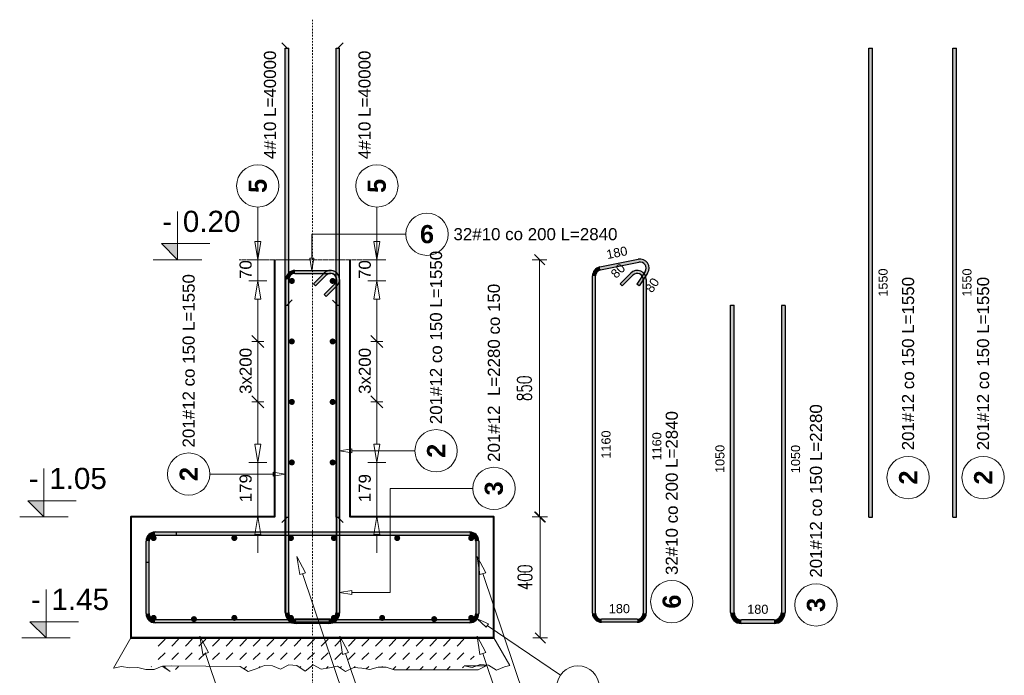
# Model space of a CAD drawing. Extents: x -274995 to 107519, y -337635 to 244261.
# Tile 21 of 49: x 73682 to 76937, y -47641 to -45474. Entities that reach past the tile are written whole.
import ezdxf
from ezdxf.enums import TextEntityAlignment as Align

# ---------------------------------------------------------------- set-up
doc = ezdxf.new("R2010")
doc.units = 0
doc.header["$LTSCALE"] = 10
doc.header["$MEASUREMENT"] = 0
doc.linetypes.add('DASHDOT', pattern=[1, 0.5, -0.25, 0, -0.25])
doc.linetypes.add('HIDDEN', pattern=[0.375, 0.25, -0.125])
for name, color, linetype, lineweight in [('P-Osie', 1, 'DASHDOT', 18), ('P-Przerywana', 13, 'HIDDEN', 9), ('P-Wymiar', 254, 'Continuous', 9), ('RCAD_deskowanie', 3, 'Continuous', 40)]:
    doc.layers.add(name, color=color, linetype=linetype, lineweight=lineweight)
for name, color, linetype in [('RCAD_kształt pręta', 7, 'Continuous'), ('RCAD_opis kształtu pręta', 7, 'Continuous'), ('RCAD_opis rozkładu', 7, 'Continuous'), ('RCAD_pręt wyrzucony', 130, 'Continuous'), ('RCAD_pręty punktowe', 7, 'Continuous'), ('RCAD_symbole graficzne', 7, 'Continuous')]:
    doc.layers.add(name, color=color, linetype=linetype)
doc.styles.add('ROMANS', font='romans.shx', dxfattribs={"width": 0.7})
doc.styles.add('style1', font='arial.ttf')
doc.styles.add('style3', font='arialbd.ttf')
doc.dimstyles.new('A25', dxfattribs={"dimscale": 27, "dimtxt": 1.75, "dimasz": 0.05, "dimexe": 0, "dimexo": 0, "dimgap": 1, "dimtad": 1, "dimdec": 4, "dimrnd": 1, "dimdsep": 46, "dimtxsty": 'ROMANS', "dimblk": '[[[[[[[[', "dimcen": 2, "dimdle": 2, "dimse1": 1, "dimse2": 1, "dimclrd": 256, "dimclrt": 1, "dimadec": 0, "dimazin": 0, "dimtfac": 1, "dimtdec": 4, "dimtix": 1, "dimtmove": 2, "dimatfit": 3, "dimldrblk": '[[[[[[[[', "dimfxl": 0, "dimtvp": 0.6, "dimtolj": 1, "dimlwd": -1, "dimarcsym": 0})

# ---------------------------------------------------------------- blocks, each defined once
blk = doc.blocks.new('[[[[[[[[')
at = {"layer": 'P-Wymiar'}
for p, q in [((-12.7, -12.7), (12.7, 12.7)), ((0, 0), (-4.6, 0)), ((0, 18), (0, -18))]:
    blk.add_line(p, q, dxfattribs=at)
blk = doc.blocks.new('*D501')
at = {"layer": 'Defpoints', "color": 0, "transparency": 16777216}
for p in [(74524.8, -47117.6), (74049.8, -47517.6), (74524.8, -47983.5)]:
    blk.add_point(p, dxfattribs=at)
at = {"layer": 'P-Wymiar', "transparency": 16777216}
blk.add_line((74051.2, -47983.5), (74523.5, -47983.5), dxfattribs=at)
at = {"layer": 'P-Wymiar', "transparency": 16777216, "xscale": 1.35, "yscale": 1.35, "zscale": 1.35, "rotation": 180}
blk.add_blockref('[[[[[[[[', (74049.8, -47983.5), dxfattribs=at)
at = {"layer": 'P-Wymiar', "transparency": 16777216, "xscale": 1.35, "yscale": 1.35, "zscale": 1.35}
blk.add_blockref('[[[[[[[[', (74524.8, -47983.5), dxfattribs=at)
at = {"layer": 'P-Wymiar', "color": 1, "transparency": 16777216, "insert": (74287.3, -47932.9), "char_height": 47.25, "attachment_point": 5, "style": 'ROMANS'}
blk.add_mtext('\\A1;475', dxfattribs=at)
blk = doc.blocks.new('*D502')
at = {"layer": 'Defpoints', "color": 0, "transparency": 16777216}
for p in [(74524.8, -47117.6), (74774.8, -47117.6), (74774.8, -47983.5)]:
    blk.add_point(p, dxfattribs=at)
at = {"layer": 'P-Wymiar', "transparency": 16777216}
blk.add_line((74526.2, -47983.5), (74773.5, -47983.5), dxfattribs=at)
at = {"layer": 'P-Wymiar', "transparency": 16777216, "xscale": 1.35, "yscale": 1.35, "zscale": 1.35, "rotation": 180}
blk.add_blockref('[[[[[[[[', (74524.8, -47983.5), dxfattribs=at)
at = {"layer": 'P-Wymiar', "transparency": 16777216, "xscale": 1.35, "yscale": 1.35, "zscale": 1.35}
blk.add_blockref('[[[[[[[[', (74774.8, -47983.5), dxfattribs=at)
at = {"layer": 'P-Wymiar', "color": 1, "transparency": 16777216, "insert": (74649.8, -47932.9), "char_height": 47.25, "attachment_point": 5, "style": 'ROMANS'}
blk.add_mtext('\\A1;250', dxfattribs=at)
blk = doc.blocks.new('*D503')
at = {"layer": 'Defpoints', "color": 0, "transparency": 16777216}
for p in [(74774.8, -47117.6), (75249.8, -47117.6), (75249.8, -47983.5)]:
    blk.add_point(p, dxfattribs=at)
at = {"layer": 'P-Wymiar', "transparency": 16777216}
blk.add_line((74776.2, -47983.5), (75248.5, -47983.5), dxfattribs=at)
at = {"layer": 'P-Wymiar', "transparency": 16777216, "xscale": 1.35, "yscale": 1.35, "zscale": 1.35, "rotation": 180}
blk.add_blockref('[[[[[[[[', (74774.8, -47983.5), dxfattribs=at)
at = {"layer": 'P-Wymiar', "transparency": 16777216, "xscale": 1.35, "yscale": 1.35, "zscale": 1.35}
blk.add_blockref('[[[[[[[[', (75249.8, -47983.5), dxfattribs=at)
at = {"layer": 'P-Wymiar', "color": 1, "transparency": 16777216, "insert": (75012.3, -47932.9), "char_height": 47.25, "attachment_point": 5, "style": 'ROMANS'}
blk.add_mtext('\\A1;475', dxfattribs=at)
blk = doc.blocks.new('*D504')
at = {"layer": 'Defpoints', "color": 0, "transparency": 16777216}
for p in [(74049.8, -47517.6), (75249.8, -47517.6), (74049.8, -48115.7)]:
    blk.add_point(p, dxfattribs=at)
at = {"layer": 'P-Wymiar', "transparency": 16777216}
blk.add_line((75248.5, -48115.7), (74051.2, -48115.7), dxfattribs=at)
at = {"layer": 'P-Wymiar', "transparency": 16777216, "xscale": 1.35, "yscale": 1.35, "zscale": 1.35, "rotation": 180}
blk.add_blockref('[[[[[[[[', (74049.8, -48115.7), dxfattribs=at)
at = {"layer": 'P-Wymiar', "transparency": 16777216, "xscale": 1.35, "yscale": 1.35, "zscale": 1.35}
blk.add_blockref('[[[[[[[[', (75249.8, -48115.7), dxfattribs=at)
at = {"layer": 'P-Wymiar', "color": 1, "transparency": 16777216, "insert": (74649.8, -48065.1), "char_height": 47.25, "attachment_point": 5, "style": 'ROMANS'}
blk.add_mtext('\\A1;1200', dxfattribs=at)
blk = doc.blocks.new('*D505')
at = {"layer": 'Defpoints', "color": 0, "transparency": 16777216}
for p in [(74959, -47117.6), (75403.1, -47117.6), (74959, -47517.6)]:
    blk.add_point(p, dxfattribs=at)
at = {"layer": 'P-Wymiar', "transparency": 16777216}
blk.add_line((75403.1, -47516.2), (75403.1, -47118.9), dxfattribs=at)
at = {"layer": 'P-Wymiar', "transparency": 16777216, "xscale": 1.35, "yscale": 1.35, "zscale": 1.35}
for p, rotation in [((75403.1, -47117.6), 90), ((75403.1, -47517.6), 270)]:
    blk.add_blockref('[[[[[[[[', p, dxfattribs=dict(at, rotation=rotation))
at = {"layer": 'P-Wymiar', "color": 1, "transparency": 16777216, "insert": (75352.5, -47317.6), "char_height": 47.25, "attachment_point": 5, "rotation": 90, "style": 'ROMANS'}
blk.add_mtext('\\A1;400', dxfattribs=at)
blk = doc.blocks.new('*D665')
at = {"layer": 'Defpoints', "color": 0, "transparency": 16777216}
for p in [(74774.8, -46267.6), (75400.9, -46267.6), (74962.9, -47117.6)]:
    blk.add_point(p, dxfattribs=at)
at = {"layer": 'P-Wymiar', "transparency": 16777216}
blk.add_line((75400.9, -47116.2), (75400.9, -46268.9), dxfattribs=at)
at = {"layer": 'P-Wymiar', "transparency": 16777216, "xscale": 1.35, "yscale": 1.35, "zscale": 1.35}
for p, rotation in [((75400.9, -46267.6), 90), ((75400.9, -47117.6), 270)]:
    blk.add_blockref('[[[[[[[[', p, dxfattribs=dict(at, rotation=rotation))
at = {"layer": 'P-Wymiar', "color": 1, "transparency": 16777216, "insert": (75350.3, -46692.6), "char_height": 47.25, "attachment_point": 5, "rotation": 90, "style": 'ROMANS'}
blk.add_mtext('\\A1;850', dxfattribs=at)

msp = doc.modelspace()

# ---------------------------------------------------------------- hatches: boundary and pattern name
at = {"layer": 'RCAD_deskowanie', "linetype": 'Continuous', "lineweight": 5}
h = msp.add_hatch(dxfattribs=at)
h.set_pattern_fill('DASH', color=2, scale=10, angle=405, style=0)
h.set_pattern_definition([(45, (27846.915, -59084.336), (1e-14, 44.90128), [31.75, -31.75])])
h.paths.add_polyline_path([(74732.72178, -47611.1433), (74759.56811, -47628.26987), (74786.41444, -47615.33498), (74813.26077, -47618.30518), (74840.10709, -47622.39801), (74866.95342, -47614.60926), (74893.79975, -47614.00627), (74920.64608, -47623.22295), (75097.49241, -47622.84977), (75124.33873, -47609.63874), (75094.16189, -47609.69022), (75078.03139, -47615.41407), (75051.18506, -47609.76353), (75094.16189, -47609.69022), (75104.87772, -47605.88775), (75131.72404, -47607.69084), (75158.57037, -47624.1092), (75185.4167, -47612.87121), (75202.3754, -47608.55212), (75149.8376, -47517.55398), (74149.8376, -47517.55398), (74092.10258, -47617.55398), (74118.9489, -47612.62084), (74145.79523, -47616.75181), (74172.64156, -47615.64554), (74199.48789, -47622.60448), (74226.33421, -47622.30723), (74255.28783, -47610.06954), (74256.8732, -47611.29662), (74283.71953, -47610.00622), (74410.56585, -47612.53707), (74437.41218, -47628.46552), (74464.25851, -47619.6172), (74491.10484, -47608.85112), (74517.95116, -47610.58246), (74544.79749, -47620.58911), (74571.64382, -47606.46711), (74598.49015, -47608.63928), (74625.33647, -47628.2043), (74652.1828, -47606.76462), (74679.02913, -47620.81753), (74705.87546, -47616.95714)])
at = {"layer": 'RCAD_kształt pręta'}
for points in [[(74571.8376, -47118.24848), (74559.8376, -47118.24848), (74559.8376, -45567.55398), (74571.8376, -45567.55398)], [(74739.8376, -47118.24848), (74727.8376, -47118.24848), (74727.8376, -45567.55398), (74739.8376, -45567.55398)], [(74591.8402, -46312.55398), (74591.8402, -46302.55398), (74709.8376, -46302.55398), (74709.8376, -46312.55398)], [(74660.34013, -46353.76719), (74653.26906, -46346.69612), (74688.6244, -46311.34078), (74695.69547, -46318.41185)], [(74571.8402, -47436.19045), (74561.8402, -47436.19045), (74561.8402, -46332.55398), (74571.8402, -46332.55398)], [(74723.97974, -46346.69612), (74731.05081, -46353.76719), (74695.69547, -46389.12252), (74688.6244, -46382.05146)], [(74729.8376, -46332.55398), (74739.8376, -46332.55398), (74739.8376, -47436.19045), (74729.8376, -47436.19045)], [(74571.83833, -47434.24536), (74559.83833, -47434.24523), (74559.84877, -46417.55434), (74571.84877, -46417.55446)], [(74727.8376, -46418.54088), (74739.8376, -46418.54088), (74739.8376, -47434.2456), (74727.8376, -47434.2456)], [(74129.8376, -47177.55398), (74129.8376, -47167.55398), (75169.8376, -47167.55398), (75169.8376, -47177.55398)], [(74129.8376, -47177.55398), (74129.8376, -47167.55398), (74199.8376, -47167.55398), (74199.8376, -47177.55398)], [(74109.8376, -47267.55398), (74099.8376, -47267.55398), (74099.8376, -47197.55398), (74109.8376, -47197.55398)], [(74109.8376, -47437.55398), (74099.8376, -47437.55398), (74099.8376, -47197.55398), (74109.8376, -47197.55398)], [(75189.8376, -47197.55398), (75199.8376, -47197.55398), (75199.8376, -47437.55398), (75189.8376, -47437.55398)], [(75169.8376, -47457.55398), (75169.8376, -47467.55398), (74129.8376, -47467.55398), (74129.8376, -47457.55398)], [(74709.8376, -47456.19045), (74709.8376, -47466.19045), (74591.8402, -47466.19045), (74591.8402, -47456.19045)], [(74703.8376, -47458.2456), (74703.8376, -47470.2456), (74595.83833, -47470.2456), (74595.83833, -47458.2456)]]:
    msp.add_hatch(color=4, dxfattribs=at).paths.add_polyline_path(points, flags=0)
h = msp.add_hatch(color=4, dxfattribs=at)
edge = h.paths.add_edge_path(flags=0)
edge.add_line((74591.8402, -46302.55398), (74591.8402, -46312.55398))
edge.add_arc((74591.8402, -46332.55398), 20, 90, 180)
edge.add_line((74571.8402, -46332.55398), (74561.8402, -46332.55398))
edge.add_arc((74591.8402, -46332.55398), 30, 450, 540, ccw=False)
h = msp.add_hatch(color=4, dxfattribs=at)
edge = h.paths.add_edge_path(flags=0)
edge.add_line((74739.8376, -46332.55398), (74729.8376, -46332.55398))
edge.add_arc((74709.8376, -46332.55398), 20, 0, 135)
edge.add_line((74695.69547, -46318.41185), (74688.6244, -46311.34078))
edge.add_arc((74709.8376, -46332.55398), 30, 360, 495, ccw=False)
h = msp.add_hatch(color=4, dxfattribs=at)
edge = h.paths.add_edge_path(flags=0)
edge.add_line((74731.05081, -46353.76719), (74723.97974, -46346.69612))
edge.add_arc((74709.8376, -46332.55398), 20, -45, 90)
edge.add_line((74709.8376, -46312.55398), (74709.8376, -46302.55398))
edge.add_arc((74709.8376, -46332.55398), 30, 315, 450, ccw=False)
h = msp.add_hatch(color=4, dxfattribs=at)
edge = h.paths.add_edge_path(flags=0)
edge.add_line((74129.8376, -47167.55398), (74129.8376, -47177.55398))
edge.add_arc((74129.8376, -47197.55398), 20, 90, 180)
edge.add_line((74109.8376, -47197.55398), (74099.8376, -47197.55398))
edge.add_arc((74129.8376, -47197.55398), 30, 450, 540, ccw=False)
h = msp.add_hatch(color=4, dxfattribs=at)
edge = h.paths.add_edge_path(flags=0)
edge.add_line((74129.8376, -47167.55398), (74129.8376, -47177.55398))
edge.add_arc((74129.8376, -47197.55398), 20, 90, 180)
edge.add_line((74109.8376, -47197.55398), (74099.8376, -47197.55398))
edge.add_arc((74129.8376, -47197.55398), 30, 450, 540, ccw=False)
h = msp.add_hatch(color=4, dxfattribs=at)
edge = h.paths.add_edge_path(flags=0)
edge.add_line((75199.8376, -47197.55398), (75189.8376, -47197.55398))
edge.add_arc((75169.8376, -47197.55398), 20, 0, 90)
edge.add_line((75169.8376, -47177.55398), (75169.8376, -47167.55398))
edge.add_arc((75169.8376, -47197.55398), 30, 360, 450, ccw=False)
h = msp.add_hatch(color=4, dxfattribs=at)
edge = h.paths.add_edge_path(flags=0)
edge.add_line((74099.8376, -47437.55398), (74109.8376, -47437.55398))
edge.add_arc((74129.8376, -47437.55398), 20, -180, -90)
edge.add_line((74129.8376, -47457.55398), (74129.8376, -47467.55398))
edge.add_arc((74129.8376, -47437.55398), 30, 180, 270, ccw=False)
h = msp.add_hatch(color=4, dxfattribs=at)
edge = h.paths.add_edge_path(flags=0)
edge.add_line((74559.83833, -47434.24523), (74571.83833, -47434.24536))
edge.add_arc((74595.83833, -47434.2456), 24, 179.99941191, 270)
edge.add_line((74595.83833, -47458.2456), (74595.83833, -47470.2456))
edge.add_arc((74595.83833, -47434.2456), 36, 539.99941191, 630, ccw=False)
h = msp.add_hatch(color=4, dxfattribs=at)
edge = h.paths.add_edge_path(flags=0)
edge.add_line((74561.8402, -47436.19045), (74571.8402, -47436.19045))
edge.add_arc((74591.8402, -47436.19045), 20, 180, 270)
edge.add_line((74591.8402, -47456.19045), (74591.8402, -47466.19045))
edge.add_arc((74591.8402, -47436.19045), 30, 540, 630, ccw=False)
h = msp.add_hatch(color=4, dxfattribs=at)
edge = h.paths.add_edge_path(flags=0)
edge.add_line((74703.8376, -47470.2456), (74703.8376, -47458.2456))
edge.add_arc((74703.8376, -47434.2456), 24, -90, -0.00000001)
edge.add_line((74727.8376, -47434.2456), (74739.8376, -47434.2456))
edge.add_arc((74703.8376, -47434.2456), 36, 270, 359.99999999, ccw=False)
h = msp.add_hatch(color=4, dxfattribs=at)
edge = h.paths.add_edge_path(flags=0)
edge.add_line((74709.8376, -47466.19045), (74709.8376, -47456.19045))
edge.add_arc((74709.8376, -47436.19045), 20, -90, 0)
edge.add_line((74729.8376, -47436.19045), (74739.8376, -47436.19045))
edge.add_arc((74709.8376, -47436.19045), 30, 270, 360, ccw=False)
h = msp.add_hatch(color=4, dxfattribs=at)
edge = h.paths.add_edge_path(flags=0)
edge.add_line((75169.8376, -47467.55398), (75169.8376, -47457.55398))
edge.add_arc((75169.8376, -47437.55398), 20, -90, 0)
edge.add_line((75189.8376, -47437.55398), (75199.8376, -47437.55398))
edge.add_arc((75169.8376, -47437.55398), 30, 270, 360, ccw=False)
at = {"layer": 'RCAD_pręt wyrzucony'}
for points in [[(76501.71518, -47118.24848), (76489.71518, -47118.24848), (76489.71518, -45567.55398), (76501.71518, -45567.55398)], [(76779.11225, -47118.24848), (76767.11225, -47118.24848), (76767.11225, -45567.55398), (76779.11225, -45567.55398)], [(75601.80181, -46301.09852), (75599.81512, -46291.29786), (75727.07826, -46265.50034), (75729.06496, -46275.30101)], [(75585.7752, -47436.19045), (75575.7752, -47436.19045), (75575.7752, -46320.69985), (75585.7752, -46320.69985)], [(75674.27513, -46353.76719), (75667.20406, -46346.69612), (75702.5594, -46311.34078), (75709.63047, -46318.41185)], [(75749.70819, -46305.95296), (75758.04311, -46311.47828), (75730.41654, -46353.15289), (75722.08162, -46347.62757)], [(75743.7726, -46332.55398), (75753.7726, -46332.55398), (75753.7726, -47436.19045), (75743.7726, -47436.19045)], [(76044.34698, -47434.24536), (76032.34698, -47434.24523), (76032.35742, -46417.55434), (76044.35742, -46417.55446)], [(76200.34625, -46418.54088), (76212.34625, -46418.54088), (76212.34625, -47434.2456), (76200.34625, -47434.2456)], [(75723.7726, -47456.19045), (75723.7726, -47466.19045), (75605.7752, -47466.19045), (75605.7752, -47456.19045)], [(76176.34625, -47458.2456), (76176.34625, -47470.2456), (76068.34698, -47470.2456), (76068.34698, -47458.2456)]]:
    msp.add_hatch(color=4, dxfattribs=at).paths.add_polyline_path(points, flags=0)
h = msp.add_hatch(color=4, dxfattribs=at)
edge = h.paths.add_edge_path(flags=0)
edge.add_line((75758.04311, -46311.47828), (75749.70819, -46305.95296))
edge.add_arc((75733.03834, -46294.90234), 20, -33.5408441, 101.4591559)
edge.add_line((75729.06496, -46275.30101), (75727.07826, -46265.50034))
edge.add_arc((75733.03834, -46294.90234), 30, 326.4591559, 461.4591559, ccw=False)
h = msp.add_hatch(color=4, dxfattribs=at)
edge = h.paths.add_edge_path(flags=0)
edge.add_line((75599.81512, -46291.29786), (75601.80181, -46301.09852))
edge.add_arc((75605.7752, -46320.69985), 20, 101.4591559, 180)
edge.add_line((75585.7752, -46320.69985), (75575.7752, -46320.69985))
edge.add_arc((75605.7752, -46320.69985), 30, 461.4591559, 540, ccw=False)
h = msp.add_hatch(color=4, dxfattribs=at)
edge = h.paths.add_edge_path(flags=0)
edge.add_line((75753.7726, -46332.55398), (75743.7726, -46332.55398))
edge.add_arc((75723.7726, -46332.55398), 20, 0, 135)
edge.add_line((75709.63047, -46318.41185), (75702.5594, -46311.34078))
edge.add_arc((75723.7726, -46332.55398), 30, 360, 495, ccw=False)
h = msp.add_hatch(color=4, dxfattribs=at)
edge = h.paths.add_edge_path(flags=0)
edge.add_line((75575.7752, -47436.19045), (75585.7752, -47436.19045))
edge.add_arc((75605.7752, -47436.19045), 20, 180, 270)
edge.add_line((75605.7752, -47456.19045), (75605.7752, -47466.19045))
edge.add_arc((75605.7752, -47436.19045), 30, 540, 630, ccw=False)
h = msp.add_hatch(color=4, dxfattribs=at)
edge = h.paths.add_edge_path(flags=0)
edge.add_line((75723.7726, -47466.19045), (75723.7726, -47456.19045))
edge.add_arc((75723.7726, -47436.19045), 20, -90, 0)
edge.add_line((75743.7726, -47436.19045), (75753.7726, -47436.19045))
edge.add_arc((75723.7726, -47436.19045), 30, 270, 360, ccw=False)
h = msp.add_hatch(color=4, dxfattribs=at)
edge = h.paths.add_edge_path(flags=0)
edge.add_line((76032.34698, -47434.24523), (76044.34698, -47434.24536))
edge.add_arc((76068.34698, -47434.2456), 24, 179.99941191, 270)
edge.add_line((76068.34698, -47458.2456), (76068.34698, -47470.2456))
edge.add_arc((76068.34698, -47434.2456), 36, 539.99941191, 630, ccw=False)
h = msp.add_hatch(color=4, dxfattribs=at)
edge = h.paths.add_edge_path(flags=0)
edge.add_line((76176.34625, -47470.2456), (76176.34625, -47458.2456))
edge.add_arc((76176.34625, -47434.2456), 24, -90, -0.00000001)
edge.add_line((76200.34625, -47434.2456), (76212.34625, -47434.2456))
edge.add_arc((76176.34625, -47434.2456), 36, 270, 359.99999999, ccw=False)
at = {"layer": 'RCAD_pręty punktowe'}
h = msp.add_hatch(color=1, dxfattribs=at)
edge = h.paths.add_edge_path(flags=0)
edge.add_arc((74581.84275, -46337.554), 10, 0, 360)
h = msp.add_hatch(color=1, dxfattribs=at)
edge = h.paths.add_edge_path(flags=0)
edge.add_arc((74716.79052, -46337.554), 10, 0, 360)
h = msp.add_hatch(color=1, dxfattribs=at)
edge = h.paths.add_edge_path(flags=0)
edge.add_arc((74581.84218, -46537.554), 10, 0, 360)
h = msp.add_hatch(color=1, dxfattribs=at)
edge = h.paths.add_edge_path(flags=0)
edge.add_arc((74716.79109, -46537.554), 10, 0, 360)
h = msp.add_hatch(color=1, dxfattribs=at)
edge = h.paths.add_edge_path(flags=0)
edge.add_arc((74581.8416, -46737.554), 10, 0, 360)
h = msp.add_hatch(color=1, dxfattribs=at)
edge = h.paths.add_edge_path(flags=0)
edge.add_arc((74716.79167, -46737.554), 10, 0, 360)
h = msp.add_hatch(color=1, dxfattribs=at)
edge = h.paths.add_edge_path(flags=0)
edge.add_arc((74581.84103, -46937.554), 10, 0, 360)
h = msp.add_hatch(color=1, dxfattribs=at)
edge = h.paths.add_edge_path(flags=0)
edge.add_arc((74716.79224, -46937.554), 10, 0, 360)
h = msp.add_hatch(color=1, dxfattribs=at)
edge = h.paths.add_edge_path(flags=0)
edge.add_arc((74124.8376, -47187.55398), 10, 0, 360)
h = msp.add_hatch(color=1, dxfattribs=at)
edge = h.paths.add_edge_path(flags=0)
edge.add_arc((74391.72364, -47187.55398), 10, 0, 360)
h = msp.add_hatch(color=1, dxfattribs=at)
edge = h.paths.add_edge_path(flags=0)
edge.add_arc((74578.8376, -47187.55398), 10, 0, 360)
h = msp.add_hatch(color=1, dxfattribs=at)
edge = h.paths.add_edge_path(flags=0)
edge.add_arc((74720.8376, -47187.55398), 10, 0, 360)
h = msp.add_hatch(color=1, dxfattribs=at)
edge = h.paths.add_edge_path(flags=0)
edge.add_arc((74930.17224, -47187.55398), 10, 0, 360)
h = msp.add_hatch(color=1, dxfattribs=at)
edge = h.paths.add_edge_path(flags=0)
edge.add_arc((75174.8376, -47187.55398), 10, 0, 360)
h = msp.add_hatch(color=1, dxfattribs=at)
edge = h.paths.add_edge_path(flags=0)
edge.add_arc((74124.8376, -47451.55398), 10, 0, 360)
h = msp.add_hatch(color=1, dxfattribs=at)
edge = h.paths.add_edge_path(flags=0)
edge.add_arc((74258.28062, -47455.55398), 10, 0, 360)
h = msp.add_hatch(color=1, dxfattribs=at)
edge = h.paths.add_edge_path(flags=0)
edge.add_arc((74391.72364, -47451.55398), 10, 0, 360)
h = msp.add_hatch(color=1, dxfattribs=at)
edge = h.paths.add_edge_path(flags=0)
edge.add_arc((74578.8376, -47451.55398), 10, 0, 360)
h = msp.add_hatch(color=1, dxfattribs=at)
edge = h.paths.add_edge_path(flags=0)
edge.add_arc((74720.8376, -47451.55398), 10, 0, 360)
h = msp.add_hatch(color=1, dxfattribs=at)
edge = h.paths.add_edge_path(flags=0)
edge.add_arc((74880.39375, -47451.55398), 10, 0, 360)
h = msp.add_hatch(color=1, dxfattribs=at)
edge = h.paths.add_edge_path(flags=0)
edge.add_arc((75052.50492, -47455.55398), 10, 0, 360)
h = msp.add_hatch(color=1, dxfattribs=at)
edge = h.paths.add_edge_path(flags=0)
edge.add_arc((75174.8376, -47451.55398), 10, 0, 360)
at = {"layer": 'RCAD_symbole graficzne'}
for points in [[(74150.44642, -46214.22065), (74203.77975, -46267.55398), (74203.77975, -46214.22065)], [(73708.71046, -47064.22065), (73762.04379, -47117.55398), (73762.04379, -47064.22065)], [(73716.04563, -47464.22065), (73769.37896, -47517.55398), (73769.37896, -47464.22065)]]:
    msp.add_hatch(color=1, dxfattribs=at).paths.add_polyline_path(points, flags=0)

# ---------------------------------------------------------------- linework, layer by layer
at = {"layer": 'P-Osie'}
msp.add_lwpolyline([(74649.8376, -45473.68273), (74649.8376, -48266.78606)], dxfattribs=at)
at = {"layer": 'P-Przerywana'}
msp.add_lwpolyline([(74407.38279, -46267.55398), (74888.89706, -46267.55398)], dxfattribs=at)
at = {"layer": 'RCAD_deskowanie', "lineweight": 20}
msp.add_line((75249.8376, -47517.55398), (75302.3754, -47608.55212), dxfattribs=at)
at = {"layer": 'RCAD_deskowanie'}
for points in [[(74049.8376, -47517.55398), (75249.8376, -47517.55398), (75249.8376, -47117.55398), (74774.8376, -47117.55398), (74774.8376, -46267.55398)], [(74524.8376, -46267.55398), (74524.8376, -47117.55398), (74049.8376, -47117.55398), (74049.8376, -47517.55398)], [(75249.8376, -47517.55398), (74049.8376, -47517.55398)]]:
    msp.add_lwpolyline(points, dxfattribs=at)
at = {"layer": 'RCAD_deskowanie', "lineweight": 20}
msp.add_lwpolyline([(74049.8376, -47517.55398), (73992.10258, -47617.55398), (74018.9489, -47612.62084), (74045.79523, -47616.75181), (74072.64156, -47615.64554), (74099.48789, -47622.60448), (74126.33421, -47622.30723), (74153.18054, -47610.96022), (74180.02687, -47629.21756), (74156.8732, -47611.29662), (74183.71953, -47610.00622), (74410.56585, -47612.53707), (74437.41218, -47628.46552), (74464.25851, -47619.6172), (74491.10484, -47608.85112), (74517.95116, -47610.58246), (74544.79749, -47620.58911), (74571.64382, -47606.46711), (74598.49015, -47608.63928), (74625.33647, -47628.2043), (74652.1828, -47606.76462), (74679.02913, -47620.81753), (74705.87546, -47616.95714), (74732.72178, -47611.1433), (74759.56811, -47628.26987), (74786.41444, -47615.33498), (74813.26077, -47618.30518), (74840.10709, -47622.39801), (74866.95342, -47614.60926), (74893.79975, -47614.00627), (74920.64608, -47623.22295), (75197.49241, -47622.84977), (75224.33873, -47609.63874), (75151.18506, -47609.76353), (75178.03139, -47615.41407), (75204.87772, -47605.88775), (75231.72404, -47607.69084), (75258.57037, -47624.1092), (75285.4167, -47612.87121), (75302.3754, -47608.55212)], dxfattribs=at)
at = {"layer": 'RCAD_kształt pręta', "color": 2, "lineweight": 5}
for p, q in [((74565.8376, -45567.55398), (74548.3376, -45550.05398)), ((74733.8376, -45567.55398), (74751.3376, -45550.05398)), ((74565.84877, -46417.5544), (74583.34895, -46400.05458)), ((74733.8376, -46418.54088), (74716.3376, -46401.04088)), ((74565.8376, -47118.24848), (74548.3376, -47135.74848)), ((74733.8376, -47118.24848), (74751.3376, -47135.74848))]:
    msp.add_line(p, q, dxfattribs=at)
at = {"layer": 'RCAD_kształt pręta', "color": 4}
for p, q in [((74559.8376, -47118.24848), (74559.8376, -45567.55398)), ((74559.8376, -45567.55398), (74571.8376, -45567.55398)), ((74571.8376, -47118.24848), (74571.8376, -45567.55398)), ((74727.8376, -47118.24848), (74727.8376, -45567.55398)), ((74727.8376, -45567.55398), (74739.8376, -45567.55398)), ((74739.8376, -47118.24848), (74739.8376, -45567.55398)), ((74591.8402, -46302.55398), (74709.8376, -46302.55398)), ((74591.8402, -46312.55398), (74709.8376, -46312.55398)), ((74653.26906, -46346.69612), (74688.6244, -46311.34078)), ((74660.34013, -46353.76719), (74695.69547, -46318.41185)), ((74561.8402, -47436.19045), (74561.8402, -46332.55398)), ((74571.8402, -47436.19045), (74571.8402, -46332.55398)), ((74653.26906, -46346.69612), (74660.34013, -46353.76719)), ((74723.97974, -46346.69612), (74688.6244, -46382.05146)), ((74731.05081, -46353.76719), (74695.69547, -46389.12252)), ((74729.8376, -46332.55398), (74729.8376, -47436.19045)), ((74739.8376, -46332.55398), (74739.8376, -47436.19045)), ((74695.69547, -46389.12252), (74688.6244, -46382.05146)), ((74559.83833, -47434.24523), (74559.84877, -46417.55434)), ((74559.84877, -46417.55434), (74571.84877, -46417.55446)), ((74571.83833, -47434.24536), (74571.84877, -46417.55446)), ((74727.8376, -46418.54088), (74727.8376, -47434.2456)), ((74739.8376, -46418.54088), (74727.8376, -46418.54088)), ((74739.8376, -46418.54088), (74739.8376, -47434.2456)), ((74559.8376, -47118.24848), (74571.8376, -47118.24848)), ((74727.8376, -47118.24848), (74739.8376, -47118.24848)), ((74129.8376, -47167.55398), (75169.8376, -47167.55398)), ((74129.8376, -47167.55398), (74199.8376, -47167.55398)), ((74199.8376, -47167.55398), (74199.8376, -47177.55398)), ((74099.8376, -47267.55398), (74099.8376, -47197.55398)), ((74099.8376, -47437.55398), (74099.8376, -47197.55398)), ((74109.8376, -47267.55398), (74109.8376, -47197.55398)), ((74109.8376, -47437.55398), (74109.8376, -47197.55398)), ((74129.8376, -47177.55398), (75169.8376, -47177.55398)), ((74129.8376, -47177.55398), (74199.8376, -47177.55398)), ((75189.8376, -47197.55398), (75189.8376, -47437.55398)), ((75199.8376, -47197.55398), (75199.8376, -47437.55398)), ((74099.8376, -47267.55398), (74109.8376, -47267.55398)), ((75169.8376, -47457.55398), (74129.8376, -47457.55398)), ((74709.8376, -47456.19045), (74591.8402, -47456.19045)), ((74703.8376, -47458.2456), (74595.83833, -47458.2456)), ((75169.8376, -47467.55398), (74129.8376, -47467.55398)), ((74709.8376, -47466.19045), (74591.8402, -47466.19045)), ((74703.8376, -47470.2456), (74595.83833, -47470.2456))]:
    msp.add_line(p, q, dxfattribs=at)
for centre, radius, start, end in [((74591.8402, -46332.55398), 30, 90, 180), ((74591.8402, -46332.55398), 20, 90, 180), ((74709.8376, -46332.55398), 30, 0, 135), ((74709.8376, -46332.55398), 20, 0, 135), ((74709.8376, -46332.55398), 30, 315, 90), ((74709.8376, -46332.55398), 20, 315, 90), ((74129.8376, -47197.55398), 30, 90, 180), ((74129.8376, -47197.55398), 30, 90, 180), ((75169.8376, -47197.55398), 30, 0, 90), ((74129.8376, -47197.55398), 20, 90, 180), ((74129.8376, -47197.55398), 20, 90, 180), ((75169.8376, -47197.55398), 20, 0, 90), ((74129.8376, -47437.55398), 30, 180, 270), ((74129.8376, -47437.55398), 20, 180, 270), ((74595.83833, -47434.2456), 36, 179.99941191, 270), ((74591.8402, -47436.19045), 30, 180, 270), ((74595.83833, -47434.2456), 24, 179.99941191, 270), ((74591.8402, -47436.19045), 20, 180, 270), ((74703.8376, -47434.2456), 24, 270, 359.99999999), ((74703.8376, -47434.2456), 36, 270, 359.99999999), ((74709.8376, -47436.19045), 20, 270, 0), ((74709.8376, -47436.19045), 30, 270, 360), ((75169.8376, -47437.55398), 20, 270, 0), ((75169.8376, -47437.55398), 30, 270, 0)]:
    msp.add_arc(centre, radius, start, end, dxfattribs=at)
at = {"layer": 'RCAD_opis kształtu pręta', "color": 8, "lineweight": 0}
for p, q in [((74647.73451, -46183.07579), (74647.73451, -46262.55398)), ((74647.73451, -46183.07579), (74958.68172, -46183.07579)), ((74647.73451, -46302.55398), (74641.06785, -46262.55398)), ((74654.40118, -46262.55398), (74641.06785, -46262.55398)), ((74654.40118, -46262.55398), (74647.73451, -46302.55398)), ((74739.8376, -46899.03568), (74779.8376, -46892.36901)), ((74779.8376, -46905.70234), (74739.8376, -46899.03568)), ((74779.8376, -46905.70234), (74779.8376, -46892.36901)), ((74988.76729, -46899.03568), (74779.8376, -46899.03568)), ((74519.8376, -46969.39369), (74559.8376, -46976.06036)), ((74519.8376, -46969.39369), (74519.8376, -46982.72703)), ((74310.90791, -46976.06036), (74519.8376, -46976.06036)), ((74559.8376, -46976.06036), (74519.8376, -46982.72703)), ((74906.87768, -47367.3744), (74906.87768, -47023.57867)), ((74906.87768, -47023.57867), (75180.01042, -47023.57867)), ((74739.8376, -47367.3744), (74779.8376, -47360.70773)), ((74779.8376, -47374.04107), (74779.8376, -47360.70773)), ((74779.8376, -47374.04107), (74739.8376, -47367.3744)), ((74906.87768, -47367.3744), (74779.8376, -47367.3744)), ((75224.06876, -47482.31363), (75194.68112, -47454.37064)), ((75194.68112, -47454.37064), (75231.54283, -47471.27207)), ((75224.06876, -47482.31363), (75231.54283, -47471.27207)), ((75469.92011, -47640.68083), (75227.8058, -47476.79285))]:
    msp.add_line(p, q, dxfattribs=at)
for centre in [(75028.68172, -46183.07579), (75058.76729, -46899.03568), (74240.90791, -46976.06036), (75250.01042, -47023.57867), (75527.88831, -47679.9197)]:
    msp.add_circle(centre, 70, dxfattribs=at)
at = {"layer": 'RCAD_opis rozkładu', "color": 8, "lineweight": 0}
for p, q in [((74469.14486, -46093.22412), (74469.14186, -46267.55398)), ((74862.9877, -46093.22412), (74862.9907, -46267.55398)), ((74469.14186, -46147.55398), (74469.14186, -46207.55398)), ((74862.9907, -46147.55398), (74862.9907, -46207.55398)), ((74469.14186, -46267.55398), (74459.14186, -46207.55398)), ((74479.14186, -46207.55398), (74459.14186, -46207.55398)), ((74479.14186, -46207.55398), (74469.14186, -46267.55398)), ((74862.9907, -46267.55398), (74852.9907, -46207.55398)), ((74872.9907, -46207.55398), (74852.9907, -46207.55398)), ((74872.9907, -46207.55398), (74862.9907, -46267.55398)), ((74499.14186, -46267.55398), (74439.14186, -46267.55398)), ((74469.14186, -46337.55398), (74469.14186, -46267.55398)), ((74892.9907, -46267.55398), (74832.9907, -46267.55398)), ((74862.9907, -46337.55398), (74862.9907, -46267.55398)), ((74439.14186, -46337.55398), (74499.14186, -46337.55398)), ((74459.14186, -46397.55398), (74469.14186, -46337.55398)), ((74469.14186, -46337.55398), (74479.14186, -46397.55398)), ((74892.9907, -46337.55398), (74832.9907, -46337.55398)), ((74852.9907, -46397.55398), (74862.9907, -46337.55398)), ((74862.9907, -46337.55398), (74872.9907, -46397.55398)), ((74459.14186, -46397.55398), (74479.14186, -46397.55398)), ((74469.14186, -46537.55398), (74469.14186, -46397.55398)), ((74852.9907, -46397.55398), (74872.9907, -46397.55398)), ((74862.9907, -46537.55398), (74862.9907, -46397.55398)), ((74489.14186, -46557.55398), (74449.14186, -46517.55398)), ((74882.9907, -46557.55398), (74842.9907, -46517.55398)), ((74449.14186, -46537.55398), (74489.14186, -46537.55398)), ((74469.14186, -46737.55398), (74469.14186, -46537.55398)), ((74469.14186, -46537.55398), (74469.14186, -46737.55398)), ((74882.9907, -46537.55398), (74842.9907, -46537.55398)), ((74862.9907, -46737.55398), (74862.9907, -46537.55398)), ((74862.9907, -46537.55398), (74862.9907, -46737.55398)), ((74449.14186, -46717.55398), (74489.14186, -46757.55398)), ((74449.14186, -46737.55398), (74489.14186, -46737.55398)), ((74469.14186, -46737.55398), (74469.14186, -46877.55398)), ((74842.9907, -46717.55398), (74882.9907, -46757.55398)), ((74882.9907, -46737.55398), (74842.9907, -46737.55398)), ((74862.9907, -46737.55398), (74862.9907, -46877.55398)), ((74469.14186, -46937.55398), (74459.14186, -46877.55398)), ((74479.14186, -46877.55398), (74459.14186, -46877.55398)), ((74479.14186, -46877.55398), (74469.14186, -46937.55398)), ((74862.9907, -46937.55398), (74852.9907, -46877.55398)), ((74872.9907, -46877.55398), (74852.9907, -46877.55398)), ((74872.9907, -46877.55398), (74862.9907, -46937.55398)), ((74439.14186, -46937.55398), (74499.14186, -46937.55398)), ((74469.14186, -46937.55398), (74469.14186, -47116.22921)), ((74892.9907, -46937.55398), (74832.9907, -46937.55398)), ((74862.9907, -46937.55398), (74862.9907, -47116.22921)), ((74499.14186, -47116.22921), (74439.14186, -47116.22921)), ((74459.14186, -47176.22921), (74469.14186, -47116.22921)), ((74469.14186, -47116.22921), (74479.14186, -47176.22921)), ((74892.9907, -47116.22921), (74832.9907, -47116.22921)), ((74852.9907, -47176.22921), (74862.9907, -47116.22921)), ((74862.9907, -47116.22921), (74872.9907, -47176.22921)), ((74459.14186, -47176.22921), (74479.14186, -47176.22921)), ((74469.14186, -47236.22921), (74469.14186, -47176.22921)), ((74852.9907, -47176.22921), (74872.9907, -47176.22921)), ((74862.9907, -47236.22921), (74862.9907, -47176.22921)), ((74607.71702, -47308.45556), (74598.01503, -47248.40665)), ((74598.01503, -47248.40665), (74626.66791, -47302.06309)), ((75203.71702, -47308.45556), (75194.01503, -47248.40665)), ((75194.01503, -47248.40665), (75222.66791, -47302.06309)), ((74607.71702, -47308.45556), (74626.66791, -47302.06309)), ((74802.7761, -47855.4335), (74617.19246, -47305.25932)), ((75203.71702, -47308.45556), (75222.66791, -47302.06309)), ((75398.16137, -47853.61108), (75213.19246, -47305.25932)), ((74287.16003, -47572.45556), (74277.45805, -47512.40665)), ((74277.45805, -47512.40665), (74306.11092, -47566.06309)), ((74749.71702, -47572.45556), (74740.01503, -47512.40665)), ((74740.01503, -47512.40665), (74768.66791, -47566.06309)), ((75203.71702, -47572.45556), (75194.01503, -47512.40665)), ((75194.01503, -47512.40665), (75222.66791, -47566.06309)), ((74287.16003, -47572.45556), (74306.11092, -47566.06309)), ((74393.58966, -47856.68598), (74296.63548, -47569.25932)), ((74749.71702, -47572.45556), (74768.66791, -47566.06309)), ((74855.66954, -47855.2716), (74759.19246, -47569.25932)), ((75203.71702, -47572.45556), (75222.66791, -47566.06309)), ((75309.20127, -47853.88338), (75213.19246, -47569.25932))]:
    msp.add_line(p, q, dxfattribs=at)
for centre in [(74469.14606, -46023.22412), (74862.9865, -46023.22412)]:
    msp.add_circle(centre, 70, dxfattribs=at)
at = {"layer": 'RCAD_pręt wyrzucony', "color": 4}
for p, q in [((76489.71518, -47118.24848), (76489.71518, -45567.55398)), ((76489.71518, -45567.55398), (76501.71518, -45567.55398)), ((76501.71518, -47118.24848), (76501.71518, -45567.55398)), ((76767.11225, -47118.24848), (76767.11225, -45567.55398)), ((76767.11225, -45567.55398), (76779.11225, -45567.55398)), ((76779.11225, -47118.24848), (76779.11225, -45567.55398)), ((75599.81512, -46291.29786), (75727.07826, -46265.50034)), ((75601.80181, -46301.09852), (75729.06496, -46275.30101)), ((75575.7752, -47436.19045), (75575.7752, -46320.69985)), ((75585.7752, -47436.19045), (75585.7752, -46320.69985)), ((75667.20406, -46346.69612), (75702.5594, -46311.34078)), ((75674.27513, -46353.76719), (75709.63047, -46318.41185)), ((75749.70819, -46305.95296), (75722.08162, -46347.62757)), ((75758.04311, -46311.47828), (75730.41654, -46353.15289)), ((75667.20406, -46346.69612), (75674.27513, -46353.76719)), ((75730.41654, -46353.15289), (75722.08162, -46347.62757)), ((75743.7726, -46332.55398), (75743.7726, -47436.19045)), ((75753.7726, -46332.55398), (75753.7726, -47436.19045)), ((76032.34698, -47434.24523), (76032.35742, -46417.55434)), ((76032.35742, -46417.55434), (76044.35742, -46417.55446)), ((76044.34698, -47434.24536), (76044.35742, -46417.55446)), ((76200.34625, -46418.54088), (76200.34625, -47434.2456)), ((76212.34625, -46418.54088), (76200.34625, -46418.54088)), ((76212.34625, -46418.54088), (76212.34625, -47434.2456)), ((76489.71518, -47118.24848), (76501.71518, -47118.24848)), ((76767.11225, -47118.24848), (76779.11225, -47118.24848)), ((75723.7726, -47456.19045), (75605.7752, -47456.19045)), ((76176.34625, -47458.2456), (76068.34698, -47458.2456)), ((75723.7726, -47466.19045), (75605.7752, -47466.19045)), ((76176.34625, -47470.2456), (76068.34698, -47470.2456))]:
    msp.add_line(p, q, dxfattribs=at)
at = {"layer": 'RCAD_pręt wyrzucony', "color": 8, "lineweight": 0}
for centre in [(76619.38281, -46987.44725), (76867.3857, -46987.44725), (75838.09655, -47397.78303), (76314.98455, -47408.44876)]:
    msp.add_circle(centre, 70, dxfattribs=at)
at = {"layer": 'RCAD_pręt wyrzucony', "color": 4}
for centre, radius, start, end in [((75733.03834, -46294.90234), 30, 326.4591559, 101.4591559), ((75733.03834, -46294.90234), 20, 326.4591559, 101.4591559), ((75605.7752, -46320.69985), 30, 101.4591559, 180), ((75605.7752, -46320.69985), 20, 101.4591559, 180), ((75723.7726, -46332.55398), 30, 0, 135), ((75723.7726, -46332.55398), 20, 0, 135), ((75605.7752, -47436.19045), 30, 180, 270), ((75605.7752, -47436.19045), 20, 180, 270), ((75723.7726, -47436.19045), 20, 270, 0), ((75723.7726, -47436.19045), 30, 270, 360), ((76068.34698, -47434.2456), 36, 179.99941191, 270), ((76068.34698, -47434.2456), 24, 179.99941191, 270), ((76176.34625, -47434.2456), 24, 270, 359.99999999), ((76176.34625, -47434.2456), 36, 270, 359.99999999)]:
    msp.add_arc(centre, radius, start, end, dxfattribs=at)
at = {"layer": 'RCAD_symbole graficzne', "color": 1, "lineweight": 0}
for p, q in [((74203.77975, -46267.55398), (74203.77975, -46107.55398)), ((74310.44642, -46214.22065), (74150.44642, -46214.22065)), ((74150.44642, -46214.22065), (74203.77975, -46267.55398)), ((74283.77975, -46267.55398), (74123.77975, -46267.55398)), ((73762.04379, -47117.55398), (73762.04379, -46957.55398)), ((73868.71046, -47064.22065), (73708.71046, -47064.22065)), ((73708.71046, -47064.22065), (73762.04379, -47117.55398)), ((73842.04379, -47117.55398), (73682.04379, -47117.55398)), ((73769.37896, -47517.55398), (73769.37896, -47357.55398)), ((73876.04563, -47464.22065), (73716.04563, -47464.22065)), ((73716.04563, -47464.22065), (73769.37896, -47517.55398)), ((73849.37896, -47517.55398), (73689.37896, -47517.55398))]:
    msp.add_line(p, q, dxfattribs=at)

# ---------------------------------------------------------------- texts
at = {"layer": 'RCAD_opis kształtu pręta', "color": 1, "attachment_point": 5}
for s, insert, char_height, style in [('6', (75028.68172, -46183.07579), 60, 'style3'), ('32#10 co 200 L=2840', (75387.29018, -46183.07579), 40, 'style1')]:
    msp.add_mtext(s, dxfattribs=dict(at, insert=insert, char_height=char_height, style=style))
at = {"layer": 'RCAD_opis kształtu pręta', "color": 1, "attachment_point": 5, "rotation": 90}
for s, insert, char_height, style in [('201#12 co 150 L=1550', (75058.76729, -46524.53363), 40, 'style1'), ('201#12 co 150 L=1550', (74240.90791, -46601.55831), 40, 'style1'), ('201#12  L=2280 co 150', (75250.01042, -46641.31401), 40, 'style1'), ('2', (75058.76729, -46899.03568), 60, 'style3'), ('2', (74240.90791, -46976.06036), 60, 'style3'), ('3', (75250.01042, -47023.57867), 60, 'style3')]:
    msp.add_mtext(s, dxfattribs=dict(at, insert=insert, char_height=char_height, style=style))
at = {"layer": 'RCAD_opis rozkładu', "color": 2, "char_height": 40, "rotation": 90, "style": 'style1'}
for s, insert, attachment_point in [('4#10 L=40000', (74509.82819, -45755.44785), 5), ('4#10 L=40000', (74822.30437, -45755.44785), 5), ('70', (74449.56478, -46330.97144), 7), ('70', (74843.41362, -46330.97144), 7), ('3x200', (74449.57843, -46711.16926), 7), ('3x200', (74843.42726, -46711.16926), 7), ('179', (74449.56478, -47069.23812), 7), ('179', (74843.41362, -47069.23812), 7)]:
    msp.add_mtext(s, dxfattribs=dict(at, insert=insert, attachment_point=attachment_point))
at = {"layer": 'RCAD_opis rozkładu', "color": 1, "char_height": 60, "attachment_point": 5, "rotation": 90, "style": 'style3'}
for insert in [(74469.14606, -46023.22412), (74862.9865, -46023.22412)]:
    msp.add_mtext('5', dxfattribs=dict(at, insert=insert))
at = {"layer": 'RCAD_pręt wyrzucony', "color": 1, "attachment_point": 5}
for s, insert, char_height, rotation, style in [('180', (75656.49327, -46244.09677), 30, 11.4591559, 'style1'), ('80', (75660.13299, -46304.26971), 30, 45, 'style1'), ('1550', (76536.71518, -46342.90123), 30, 90, 'style1'), ('1550', (76814.11225, -46342.90123), 30, 90, 'style1'), ('80', (75773.40205, -46351.65418), 30, 56.4591559, 'style1'), ('1160', (75620.7752, -46878.44515), 30, 90, 'style1'), ('1160', (75788.7726, -46884.37222), 30, 90, 'style1'), ('1050', (75997.3522, -46925.89943), 30, 89.99941191, 'style1'), ('1050', (76247.34625, -46926.39324), 30, 89.99999999, 'style1'), ('2', (76619.38281, -46987.44725), 60, 90, 'style3'), ('2', (76867.3857, -46987.44725), 60, 90, 'style3'), ('6', (75838.09655, -47397.78303), 60, 90, 'style3'), ('3', (76314.98455, -47408.44876), 60, 90, 'style3')]:
    msp.add_mtext(s, dxfattribs=dict(at, insert=insert, char_height=char_height, rotation=rotation, style=style))
at = {"layer": 'RCAD_pręt wyrzucony', "color": 2, "char_height": 40, "rotation": 90, "style": 'style1'}
for s, insert, attachment_point in [('201#12 co 150 L=1550', (76619.38281, -46897.44725), 4), ('201#12 co 150 L=1550', (76867.3857, -46897.44725), 4), ('201#12 co 150 L=2280', (76314.98455, -47318.44876), 4), ('32#10 co 200 L=2840', (75838.09655, -47038.81986), 5)]:
    msp.add_mtext(s, dxfattribs=dict(at, insert=insert, attachment_point=attachment_point))
at = {"layer": 'RCAD_pręt wyrzucony', "color": 1, "char_height": 30, "attachment_point": 5, "style": 'style1'}
for insert in [(75664.7739, -47421.19045), (76122.34662, -47423.2456)]:
    msp.add_mtext('180', dxfattribs=dict(at, insert=insert))
at = {"layer": 'RCAD_symbole graficzne', "color": 2, "style": 'style1'}
for s, p in [('0.20 ', (74221.55753, -46196.44287)), ('1.05 ', (73779.82157, -47046.44287)), ('1.45 ', (73787.15674, -47446.44287))]:
    msp.add_text(s, height=70, dxfattribs=at).set_placement(p, align=Align.BOTTOM_LEFT)
for p in [(74186.00197, -46196.44287), (73744.26601, -47046.44287), (73751.60118, -47446.44287)]:
    msp.add_text('-', height=70, dxfattribs=at).set_placement(p, align=Align.BOTTOM_RIGHT)

# ---------------------------------------------------------------- dimensions: what is measured, and where the dimension line sits
at = {"layer": 'P-Wymiar', "color": 3}
dim = msp.add_linear_dim(base=(75400.91612, -46267.55398), p1=(74962.85863, -47117.55398), p2=(74774.8376, -46267.55398), angle=90, dimstyle='A25', override={"dimfxl": 0.18, "dimfxlon": 1}, dxfattribs=at)
dim.commit()
dim.dimension.update_dxf_attribs({"geometry": '*D665', "text_midpoint": (75350.29112, -46692.55398)})
at = {"layer": 'P-Wymiar'}
dim = msp.add_linear_dim(base=(75403.13856, -47117.55398), p1=(74959.03163, -47517.55398), p2=(74959.03163, -47117.55398), angle=90, dimstyle='A25', override={"dimtmove": 0, "dimfxl": 0.18, "dimfxlon": 1}, dxfattribs=at)
dim.commit()
dim.dimension.update_dxf_attribs({"geometry": '*D505', "text_midpoint": (75352.51356, -47317.55398)})
for base, p1, p2, picture, middle in [((74524.8376, -47983.51561), (74049.8376, -47517.55398), (74524.8376, -47117.55398), '*D501', (74287.3376, -47932.89061)), ((74774.8376, -47983.51561), (74524.8376, -47117.55398), (74774.8376, -47117.55398), '*D502', (74649.8376, -47932.89061)), ((75249.8376, -47983.51561), (74774.8376, -47117.55398), (75249.8376, -47117.55398), '*D503', (75012.3376, -47932.89061)), ((74049.8376, -48115.71936), (75249.8376, -47517.55398), (74049.8376, -47517.55398), '*D504', (74649.8376, -48065.09436))]:
    dim = msp.add_linear_dim(base=base, p1=p1, p2=p2, dimstyle='A25', override={"dimfxl": 0.18, "dimfxlon": 1}, dxfattribs=at)
    dim.commit()
    dim.dimension.update_dxf_attribs({"geometry": picture, "text_midpoint": middle})

doc.saveas('drawing.dxf')
